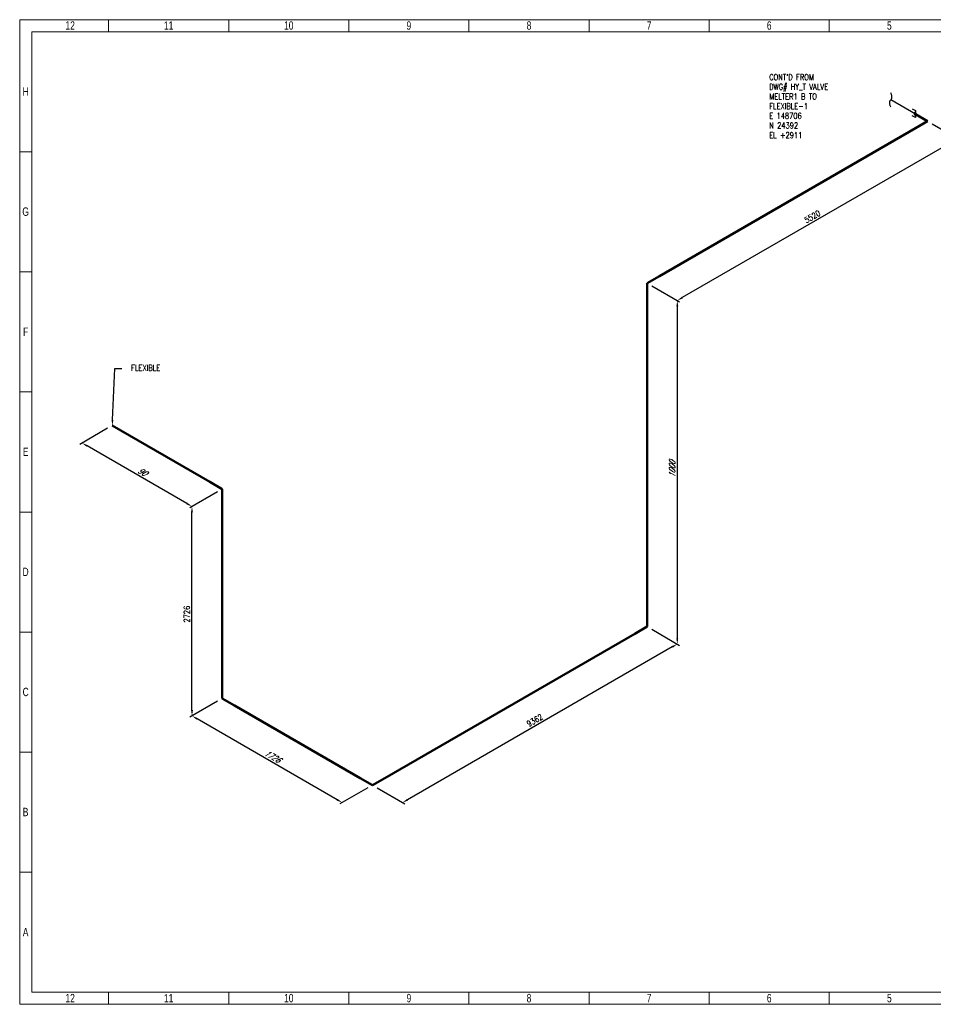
# Model space of a CAD drawing. Header units: millimetres. Extents: x 0 to 965, y 0 to 424.
# Tile 1 of 14: x 0 to 394, y 0 to 424. Entities that reach past the tile are written whole.
import ezdxf
from ezdxf import colors
from ezdxf.entities.mleader import LeaderData, LeaderLine
from ezdxf.math import Vec2, Vec3

# ---------------------------------------------------------------- set-up
doc = ezdxf.new("R2010")
doc.units = ezdxf.units.MM
doc.header["$LTSCALE"] = 0.25
doc.linetypes.add('DASHED2', pattern=[9.525, 6.35, -3.175])
for name, color, linetype in [('Annotation', 7, 'Continuous'), ('Continuation', 7, 'DASHED2'), ('Dimension', 1, 'Continuous')]:
    doc.layers.add(name, color=color, linetype=linetype)
doc.layers.add('Pipe Small Bore', color=30, linetype='Continuous', lineweight=50)
doc.styles.add('AdskIsoAnnotation', font='romans.shx', dxfattribs={"width": 0.8, "height": 1})
doc.styles.add('AdskIsoMetric', font='romans.shx', dxfattribs={"width": 0.8, "height": 2.5})
doc.styles.add('AdskIsoMetric-30', font='romans.shx', dxfattribs={"width": 0.8, "height": 2.5})
doc.styles.add('AdskIsoMetric30', font='romans.shx', dxfattribs={"width": 0.8, "oblique": 30, "height": 2.5})
doc.styles.add('SLDTEXTSTYLE3', font='TXT', dxfattribs={"width": 0.75})
doc.styles.get("Standard").update_dxf_attribs({"font": 'arial.ttf'})
doc.dimstyles.new('AdskIsoMetric', dxfattribs={"dimtxt": 2.5, "dimasz": 2.5, "dimexe": 1, "dimexo": 2, "dimgap": 0.8, "dimtad": 1, "dimdec": 0, "dimrnd": 1, "dimzin": 0, "dimdsep": 46, "dimtxsty": 'AdskIsoMetric', "dimcen": 0, "dimclrt": 7, "dimadec": 0, "dimazin": 0, "dimtfac": 1, "dimtdec": 0, "dimtmove": 1, "dimatfit": 3, "dimfxl": 1, "dimtfill": 1, "dimfrac": 2, "dimtolj": 1, "dimtzin": 0, "dimarcsym": 0})

# ---------------------------------------------------------------- blocks, each defined once
blk = doc.blocks.new('SplitMark-2-IsoRight')
at = {"color": 0, "linetype": 'ByBlock', "lineweight": -2, "extrusion": (-0.707107, -0.408248, 0.57735)}
for p, q in [((-0.707, 0.612), (-0.707, 0.612)), ((0, 0), (-0.707, 0.408))]:
    blk.add_line(p, q, dxfattribs=at)
at = {"linetype": 'ByBlock'}
for centre, start_param, end_param in [((-0.8, 0.564), 3.166366, 4.687616), ((-0.614, 0.253), 0.024424, 1.546372)]:
    blk.add_ellipse(centre, major_axis=(-0.091, 0.157), ratio=0.57735, start_param=start_param, end_param=end_param, dxfattribs=at)
blk = doc.blocks.new('*D16')
at = {"layer": 'Defpoints', "color": 0, "transparency": 16777216}
for p in [(391.13, 380.54), (270.3, 310.78), (283.29, 303.28)]:
    blk.add_point(p, dxfattribs=at)
at = {"layer": 'Dimension', "color": 0, "lineweight": -2, "transparency": 16777216}
for p, q in [((393.13, 379.38), (405.12, 372.46)), ((401.96, 371.79), (285.45, 304.53)), ((272.3, 309.62), (284.29, 302.7))]:
    blk.add_line(p, q, dxfattribs=at)
at = {"layer": 'Dimension', "color": 0, "transparency": 16777216}
for points in [[(401.75, 372.15), (402.17, 371.43), (404.12, 373.04)], [(285.24, 304.89), (285.66, 304.16), (283.29, 303.28)]]:
    blk.add_solid(points, dxfattribs=at)
at = {"layer": 'Dimension', "color": 7, "transparency": 16777216, "insert": (341.47, 339.45), "char_height": 2.5, "attachment_point": 5, "rotation": 30, "style": 'AdskIsoMetric-30', "bg_fill": 3, "box_fill_scale": 1.1, "bg_fill_color": 256, "bg_fill_true_color": 13158600, "bg_fill_transparency": 0}
blk.add_mtext('\\A1;5520', dxfattribs=at)
blk = doc.blocks.new('*D17')
at = {"layer": 'Defpoints', "color": 0, "transparency": 16777216}
for p in [(270.3, 310.78), (270.3, 162.75), (283.29, 155.25)]:
    blk.add_point(p, dxfattribs=at)
at = {"layer": 'Dimension', "color": 0, "lineweight": -2, "transparency": 16777216}
for p, q in [((272.3, 309.62), (284.29, 302.7)), ((283.29, 300.78), (283.29, 157.75)), ((272.3, 161.59), (284.29, 154.67))]:
    blk.add_line(p, q, dxfattribs=at)
at = {"layer": 'Dimension', "color": 0, "transparency": 16777216}
for points in [[(282.87, 300.78), (283.7, 300.78), (283.29, 303.28)], [(282.87, 157.75), (283.7, 157.75), (283.29, 155.25)]]:
    blk.add_solid(points, dxfattribs=at)
at = {"layer": 'Dimension', "color": 7, "transparency": 16777216, "insert": (281.05, 230.55), "char_height": 2.5, "attachment_point": 5, "rotation": 90, "style": 'AdskIsoMetric30', "bg_fill": 3, "box_fill_scale": 1.1, "bg_fill_color": 256, "bg_fill_true_color": 13158600, "bg_fill_transparency": 0}
blk.add_mtext('\\A1;1000', dxfattribs=at)
blk = doc.blocks.new('*D18')
at = {"layer": 'Defpoints', "color": 0, "transparency": 16777216}
for p in [(270.3, 162.75), (151.93, 94.41), (164.92, 86.91)]:
    blk.add_point(p, dxfattribs=at)
at = {"layer": 'Dimension', "color": 0, "lineweight": -2, "transparency": 16777216}
for p, q in [((272.3, 161.59), (284.29, 154.67)), ((281.12, 154), (167.09, 88.16)), ((153.93, 93.25), (165.92, 86.33))]:
    blk.add_line(p, q, dxfattribs=at)
at = {"layer": 'Dimension', "color": 0, "transparency": 16777216}
for points in [[(280.91, 154.36), (281.33, 153.63), (283.29, 155.25)], [(166.88, 88.52), (167.3, 87.8), (164.92, 86.91)]]:
    blk.add_solid(points, dxfattribs=at)
at = {"layer": 'Dimension', "color": 7, "transparency": 16777216, "insert": (221.87, 122.37), "char_height": 2.5, "attachment_point": 5, "rotation": 30, "style": 'AdskIsoMetric-30', "bg_fill": 3, "box_fill_scale": 1.1, "bg_fill_color": 256, "bg_fill_true_color": 13158600, "bg_fill_transparency": 0}
blk.add_mtext('\\A1;9362', dxfattribs=at)
blk = doc.blocks.new('*D19')
at = {"layer": 'Defpoints', "color": 0, "transparency": 16777216}
for p in [(87.21, 131.77), (74.22, 124.27), (151.93, 94.41)]:
    blk.add_point(p, dxfattribs=at)
at = {"layer": 'Dimension', "color": 0, "lineweight": -2, "transparency": 16777216}
for p, q in [((85.21, 130.62), (73.22, 123.7)), ((136.78, 88.16), (76.39, 123.02)), ((149.93, 93.25), (137.94, 86.33))]:
    blk.add_line(p, q, dxfattribs=at)
at = {"layer": 'Dimension', "color": 0, "transparency": 16777216}
for points in [[(76.6, 123.38), (76.18, 122.66), (74.22, 124.27)], [(136.99, 88.52), (136.57, 87.8), (138.94, 86.91)]]:
    blk.add_solid(points, dxfattribs=at)
at = {"layer": 'Dimension', "color": 7, "transparency": 16777216, "insert": (108.82, 106.88), "char_height": 2.5, "attachment_point": 5, "rotation": 330, "style": 'AdskIsoMetric30', "bg_fill": 3, "box_fill_scale": 1.1, "bg_fill_color": 256, "bg_fill_true_color": 13158600, "bg_fill_transparency": 0}
blk.add_mtext('\\A1;1726', dxfattribs=at)
blk = doc.blocks.new('*D20')
at = {"layer": 'Defpoints', "color": 0, "transparency": 16777216}
for p in [(87.21, 222.02), (74.22, 214.52), (87.21, 131.77)]:
    blk.add_point(p, dxfattribs=at)
at = {"layer": 'Dimension', "color": 0, "lineweight": -2, "transparency": 16777216}
for p, q in [((85.21, 220.87), (73.22, 213.95)), ((74.22, 126.77), (74.22, 212.02)), ((85.21, 130.62), (73.22, 123.7))]:
    blk.add_line(p, q, dxfattribs=at)
at = {"layer": 'Dimension', "color": 0, "transparency": 16777216}
for points in [[(73.81, 212.02), (74.64, 212.02), (74.22, 214.52)], [(73.81, 126.77), (74.64, 126.77), (74.22, 124.27)]]:
    blk.add_solid(points, dxfattribs=at)
at = {"layer": 'Dimension', "color": 7, "transparency": 16777216, "insert": (71.98, 168.1), "char_height": 2.5, "attachment_point": 5, "rotation": 90, "style": 'AdskIsoMetric-30', "bg_fill": 3, "box_fill_scale": 1.1, "bg_fill_color": 256, "bg_fill_true_color": 13158600, "bg_fill_transparency": 0}
blk.add_mtext('\\A1;2726', dxfattribs=at)
blk = doc.blocks.new('*D21')
at = {"layer": 'Defpoints', "color": 0, "transparency": 16777216}
for p in [(39.87, 249.36), (26.88, 241.86), (87.21, 222.02)]:
    blk.add_point(p, dxfattribs=at)
at = {"layer": 'Dimension', "color": 0, "lineweight": -2, "transparency": 16777216}
for p, q in [((37.87, 248.2), (25.88, 241.28)), ((72.06, 215.77), (29.04, 240.61)), ((85.21, 220.87), (73.22, 213.95))]:
    blk.add_line(p, q, dxfattribs=at)
at = {"layer": 'Dimension', "color": 0, "transparency": 16777216}
for points in [[(29.25, 240.97), (28.83, 240.25), (26.88, 241.86)], [(72.27, 216.13), (71.85, 215.41), (74.22, 214.52)]]:
    blk.add_solid(points, dxfattribs=at)
at = {"layer": 'Dimension', "color": 7, "transparency": 16777216, "insert": (52.79, 229.48), "char_height": 2.5, "attachment_point": 5, "rotation": 330, "style": 'AdskIsoMetric30', "bg_fill": 3, "box_fill_scale": 1.1, "bg_fill_color": 256, "bg_fill_true_color": 13158600, "bg_fill_transparency": 0}
blk.add_mtext('\\A1;90', dxfattribs=at)
blk = doc.blocks.new('Elbow-1-Iso2DSkew0')
at = {"color": 0, "linetype": 'ByBlock', "lineweight": -2, "extrusion": (-0.707107, -0.408248, 0.57735)}
for p, q in [((0, 0), (-5.3, 3.06)), ((0, 0), (0, 0)), ((0, -6.12), (0, 0))]:
    blk.add_line(p, q, dxfattribs=at)
blk = doc.blocks.new('Elbow-1-Iso2DSkew90')
at = {"color": 0, "linetype": 'ByBlock', "lineweight": -2, "extrusion": (-1.37197e-12, -0.816497, -0.57735)}
for p, q in [((0, 0), (-5.3, 3.06)), ((5.3, 3.06), (0, 0)), ((0, 0), (0, 0))]:
    blk.add_line(p, q, dxfattribs=at)
blk = doc.blocks.new('Elbow-2-Iso2DSkew90')
at = {"color": 0, "linetype": 'ByBlock', "lineweight": -2, "extrusion": (0.707107, 0.408248, -0.57735)}
for p, q in [((0, 0), (0, 6.12)), ((0, 0), (0, 0)), ((5.3, -3.06), (0, 0))]:
    blk.add_line(p, q, dxfattribs=at)
blk = doc.blocks.new('Elbow-1-Iso2DSkew180')
at = {"color": 0, "linetype": 'ByBlock', "lineweight": -2, "extrusion": (-0.707107, 0.408248, -0.57735)}
for p, q in [((0, 6.12), (0, 0)), ((0, 0), (-5.3, -3.06)), ((0, 0), (0, 0))]:
    blk.add_line(p, q, dxfattribs=at)
blk = doc.blocks.new('Elbow-3-Iso2DSkew90')
at = {"color": 0, "linetype": 'ByBlock', "lineweight": -2, "extrusion": (0.707107, -0.408248, 0.57735)}
for p, q in [((5.3, 3.06), (0, 0)), ((0, 0), (0, -6.12)), ((0, 0), (0, 0))]:
    blk.add_line(p, q, dxfattribs=at)
blk = doc.blocks.new('Elbow-4-Iso2DSkew90')
at = {"color": 0, "linetype": 'ByBlock', "lineweight": -2, "extrusion": (3.08693e-10, -0.816497, -0.57735)}
for p, q in [((-5.3, 3.06), (0, 0)), ((0, 0), (-5.3, -3.06)), ((0, 0), (0, 0))]:
    blk.add_line(p, q, dxfattribs=at)
blk = doc.blocks.new('SocketWeld-2-IsoRight')
blk.add_hatch(color=256).paths.add_polyline_path([(0.006, -0.044), (0.006, -0.044), (0.006, -0.044), (0.006, -0.044), (0.006, -0.044), (0.007, -0.044), (0.007, -0.044), (0.007, -0.044), (0.007, -0.044), (0.007, -0.044), (0.008, -0.044), (0.008, -0.044), (0.008, -0.044), (0.008, -0.044), (0.009, -0.044), (0.009, -0.044), (0.009, -0.044), (0.009, -0.044), (0.009, -0.044), (0.01, -0.044), (0.01, -0.044), (0.01, -0.044), (0.01, -0.044), (0.01, -0.045), (0.011, -0.045), (0.011, -0.045), (0.011, -0.045), (0.011, -0.045), (0.012, -0.045), (0.012, -0.045), (0.012, -0.045), (0.012, -0.045), (0.012, -0.045), (0.013, -0.045), (0.013, -0.045), (0.013, -0.045), (0.013, -0.045), (0.013, -0.045), (0.014, -0.045), (0.014, -0.045), (0.014, -0.045), (0.014, -0.045), (0.015, -0.045), (0.015, -0.045), (0.015, -0.045), (0.015, -0.045), (0.015, -0.046), (0.016, -0.046), (0.016, -0.046), (0.016, -0.046), (0.016, -0.046), (0.016, -0.046), (0.016, -0.046), (0.017, -0.045), (0.017, -0.045), (0.017, -0.045), (0.017, -0.045), (0.017, -0.045), (0.018, -0.045), (0.018, -0.045), (0.018, -0.045), (0.018, -0.045), (0.018, -0.045), (0.018, -0.045), (0.019, -0.045), (0.019, -0.045), (0.019, -0.045), (0.019, -0.045), (0.019, -0.045), (0.02, -0.045), (0.02, -0.045), (0.02, -0.045), (0.02, -0.045), (0.02, -0.045), (0.02, -0.044), (0.021, -0.044), (0.021, -0.044), (0.021, -0.044), (0.021, -0.044), (0.021, -0.044), (0.022, -0.044), (0.022, -0.044), (0.022, -0.044), (0.022, -0.044), (0.022, -0.044), (0.022, -0.044), (0.023, -0.044), (0.023, -0.044), (0.023, -0.044), (0.023, -0.044), (0.023, -0.044), (0.024, -0.044), (0.024, -0.044), (0.024, -0.044), (0.024, -0.044), (0.024, -0.043), (0.024, -0.043), (0.025, -0.043), (0.025, -0.043), (0.025, -0.043), (0.025, -0.043), (0.025, -0.043), (0.025, -0.043), (0.025, -0.043), (0.026, -0.043), (0.026, -0.043), (0.026, -0.042), (0.026, -0.042), (0.026, -0.042), (0.026, -0.042), (0.026, -0.042), (0.026, -0.042), (0.027, -0.042), (0.027, -0.042), (0.027, -0.041), (0.027, -0.041), (0.027, -0.041), (0.027, -0.041), (0.027, -0.041), (0.028, -0.041), (0.028, -0.041), (0.028, -0.04), (0.028, -0.04), (0.028, -0.04), (0.028, -0.04), (0.028, -0.04), (0.028, -0.04), (0.029, -0.04), (0.029, -0.04), (0.029, -0.039), (0.029, -0.039), (0.029, -0.039), (0.029, -0.039), (0.029, -0.039), (0.03, -0.039), (0.03, -0.039), (0.03, -0.038), (0.03, -0.038), (0.03, -0.038), (0.03, -0.038), (0.03, -0.038), (0.03, -0.038), (0.031, -0.038), (0.031, -0.038), (0.031, -0.037), (0.031, -0.037), (0.031, -0.037), (0.031, -0.037), (0.031, -0.037), (0.032, -0.037), (0.032, -0.037), (0.032, -0.037), (0.032, -0.036), (0.032, -0.036), (0.032, -0.036), (0.032, -0.036), (0.032, -0.035), (0.032, -0.035), (0.032, -0.035), (0.032, -0.035), (0.032, -0.035), (0.032, -0.034), (0.032, -0.034), (0.032, -0.034), (0.032, -0.034), (0.033, -0.034), (0.033, -0.033), (0.033, -0.033), (0.033, -0.033), (0.033, -0.033), (0.033, -0.033), (0.033, -0.032), (0.033, -0.032), (0.033, -0.032), (0.033, -0.032), (0.033, -0.032), (0.033, -0.031), (0.033, -0.031), (0.033, -0.031), (0.034, -0.031), (0.034, -0.03), (0.034, -0.03), (0.034, -0.03), (0.034, -0.03), (0.034, -0.03), (0.034, -0.029), (0.034, -0.029), (0.034, -0.029), (0.034, -0.029), (0.034, -0.029), (0.034, -0.028), (0.034, -0.028), (0.034, -0.028), (0.035, -0.028), (0.035, -0.028), (0.035, -0.027), (0.035, -0.027), (0.035, -0.027), (0.035, -0.027), (0.035, -0.027), (0.035, -0.027), (0.035, -0.026), (0.035, -0.026), (0.035, -0.026), (0.035, -0.026), (0.035, -0.025), (0.035, -0.025), (0.035, -0.025), (0.035, -0.024), (0.035, -0.024), (0.035, -0.024), (0.035, -0.024), (0.035, -0.023), (0.035, -0.023), (0.035, -0.023), (0.035, -0.023), (0.035, -0.022), (0.035, -0.022), (0.035, -0.022), (0.035, -0.022), (0.035, -0.021), (0.035, -0.021), (0.035, -0.021), (0.035, -0.021), (0.035, -0.02), (0.035, -0.02), (0.035, -0.02), (0.035, -0.02), (0.035, -0.019), (0.035, -0.019), (0.035, -0.019), (0.035, -0.018), (0.035, -0.018), (0.035, -0.018), (0.035, -0.018), (0.035, -0.017), (0.035, -0.017), (0.035, -0.017), (0.035, -0.017), (0.035, -0.016), (0.035, -0.016), (0.035, -0.016), (0.035, -0.016), (0.035, -0.015), (0.035, -0.015), (0.035, -0.015), (0.035, -0.015), (0.035, -0.014), (0.035, -0.014), (0.035, -0.014), (0.035, -0.014), (0.035, -0.013), (0.035, -0.013), (0.035, -0.013), (0.035, -0.013), (0.035, -0.012), (0.035, -0.012), (0.034, -0.012), (0.034, -0.011), (0.034, -0.011), (0.034, -0.011), (0.034, -0.011), (0.034, -0.01), (0.034, -0.01), (0.034, -0.01), (0.034, -0.009), (0.034, -0.009), (0.034, -0.009), (0.034, -0.009), (0.034, -0.008), (0.034, -0.008), (0.033, -0.008), (0.033, -0.007), (0.033, -0.007), (0.033, -0.007), (0.033, -0.007), (0.033, -0.006), (0.033, -0.006), (0.033, -0.006), (0.033, -0.005), (0.033, -0.005), (0.033, -0.005), (0.033, -0.005), (0.033, -0.004), (0.033, -0.004), (0.032, -0.004), (0.032, -0.003), (0.032, -0.003), (0.032, -0.003), (0.032, -0.003), (0.032, -0.002), (0.032, -0.002), (0.032, -0.002), (0.032, -0.001), (0.032, -0.001), (0.032, -0.001), (0.032, -0.001), (0.032, 0), (0.032, 0), (0.032, 0), (0.032, 0), (0.031, 0.001), (0.031, 0.001), (0.031, 0.001), (0.031, 0.001), (0.031, 0.002), (0.031, 0.002), (0.031, 0.002), (0.03, 0.003), (0.03, 0.003), (0.03, 0.003), (0.03, 0.003), (0.03, 0.004), (0.03, 0.004), (0.03, 0.004), (0.03, 0.005), (0.029, 0.005), (0.029, 0.005), (0.029, 0.006), (0.029, 0.006), (0.029, 0.006), (0.029, 0.006), (0.029, 0.007), (0.028, 0.007), (0.028, 0.007), (0.028, 0.008), (0.028, 0.008), (0.028, 0.008), (0.028, 0.008), (0.028, 0.009), (0.028, 0.009), (0.027, 0.009), (0.027, 0.01), (0.027, 0.01), (0.027, 0.01), (0.027, 0.01), (0.027, 0.011), (0.027, 0.011), (0.026, 0.011), (0.026, 0.012), (0.026, 0.012), (0.026, 0.012), (0.026, 0.012), (0.026, 0.013), (0.026, 0.013), (0.026, 0.013), (0.025, 0.014), (0.025, 0.014), (0.025, 0.014), (0.025, 0.014), (0.025, 0.014), (0.025, 0.015), (0.025, 0.015), (0.024, 0.015), (0.024, 0.015), (0.024, 0.016), (0.024, 0.016), (0.024, 0.016), (0.024, 0.017), (0.023, 0.017), (0.023, 0.017), (0.023, 0.017), (0.023, 0.018), (0.023, 0.018), (0.022, 0.018), (0.022, 0.018), (0.022, 0.019), (0.022, 0.019), (0.022, 0.019), (0.022, 0.019), (0.021, 0.02), (0.021, 0.02), (0.021, 0.02), (0.021, 0.02), (0.021, 0.021), (0.02, 0.021), (0.02, 0.021), (0.02, 0.021), (0.02, 0.022), (0.02, 0.022), (0.02, 0.022), (0.019, 0.022), (0.019, 0.023), (0.019, 0.023), (0.019, 0.023), (0.019, 0.023), (0.018, 0.024), (0.018, 0.024), (0.018, 0.024), (0.018, 0.025), (0.018, 0.025), (0.018, 0.025), (0.017, 0.025), (0.017, 0.026), (0.017, 0.026), (0.017, 0.026), (0.017, 0.026), (0.016, 0.027), (0.016, 0.027), (0.016, 0.027), (0.016, 0.027), (0.016, 0.027), (0.016, 0.028), (0.015, 0.028), (0.015, 0.028), (0.015, 0.028), (0.015, 0.028), (0.015, 0.029), (0.014, 0.029), (0.014, 0.029), (0.014, 0.029), (0.014, 0.029), (0.013, 0.03), (0.013, 0.03), (0.013, 0.03), (0.013, 0.03), (0.013, 0.03), (0.012, 0.031), (0.012, 0.031), (0.012, 0.031), (0.012, 0.031), (0.012, 0.031), (0.011, 0.032), (0.011, 0.032), (0.011, 0.032), (0.011, 0.032), (0.01, 0.032), (0.01, 0.033), (0.01, 0.033), (0.01, 0.033), (0.01, 0.033), (0.009, 0.033), (0.009, 0.034), (0.009, 0.034), (0.009, 0.034), (0.009, 0.034), (0.008, 0.034), (0.008, 0.035), (0.008, 0.035), (0.008, 0.035), (0.007, 0.035), (0.007, 0.035), (0.007, 0.036), (0.007, 0.036), (0.007, 0.036), (0.006, 0.036), (0.006, 0.037), (0.006, 0.037), (0.006, 0.037), (0.006, 0.037), (0.006, 0.037), (0.005, 0.037), (0.005, 0.037), (0.005, 0.038), (0.005, 0.038), (0.004, 0.038), (0.004, 0.038), (0.004, 0.038), (0.004, 0.038), (0.003, 0.038), (0.003, 0.038), (0.003, 0.039), (0.003, 0.039), (0.003, 0.039), (0.002, 0.039), (0.002, 0.039), (0.002, 0.039), (0.002, 0.039), (0.001, 0.039), (0.001, 0.04), (0.001, 0.04), (0.001, 0.04), (0.001, 0.04), (0, 0.04), (0, 0.04), (0, 0.04), (0, 0.041), (-0.001, 0.041), (-0.001, 0.041), (-0.001, 0.041), (-0.001, 0.041), (-0.001, 0.041), (-0.002, 0.041), (-0.002, 0.041), (-0.002, 0.042), (-0.002, 0.042), (-0.003, 0.042), (-0.003, 0.042), (-0.003, 0.042), (-0.003, 0.042), (-0.004, 0.042), (-0.004, 0.042), (-0.004, 0.043), (-0.004, 0.043), (-0.004, 0.043), (-0.005, 0.043), (-0.005, 0.043), (-0.005, 0.043), (-0.005, 0.043), (-0.006, 0.044), (-0.006, 0.044), (-0.006, 0.044), (-0.006, 0.044), (-0.006, 0.044), (-0.006, 0.044), (-0.007, 0.044), (-0.007, 0.044), (-0.007, 0.044), (-0.007, 0.044), (-0.007, 0.044), (-0.008, 0.044), (-0.008, 0.044), (-0.008, 0.044), (-0.008, 0.044), (-0.009, 0.044), (-0.009, 0.044), (-0.009, 0.044), (-0.009, 0.044), (-0.009, 0.044), (-0.01, 0.044), (-0.01, 0.044), (-0.01, 0.044), (-0.01, 0.044), (-0.01, 0.045), (-0.011, 0.045), (-0.011, 0.045), (-0.011, 0.045), (-0.011, 0.045), (-0.012, 0.045), (-0.012, 0.045), (-0.012, 0.045), (-0.012, 0.045), (-0.012, 0.045), (-0.013, 0.045), (-0.013, 0.045), (-0.013, 0.045), (-0.013, 0.045), (-0.013, 0.045), (-0.014, 0.045), (-0.014, 0.045), (-0.014, 0.045), (-0.014, 0.045), (-0.015, 0.045), (-0.015, 0.045), (-0.015, 0.045), (-0.015, 0.045), (-0.015, 0.046), (-0.016, 0.046), (-0.016, 0.046), (-0.016, 0.046), (-0.016, 0.046), (-0.016, 0.046), (-0.016, 0.046), (-0.017, 0.045), (-0.017, 0.045), (-0.017, 0.045), (-0.017, 0.045), (-0.017, 0.045), (-0.018, 0.045), (-0.018, 0.045), (-0.018, 0.045), (-0.018, 0.045), (-0.018, 0.045), (-0.018, 0.045), (-0.019, 0.045), (-0.019, 0.045), (-0.019, 0.045), (-0.019, 0.045), (-0.019, 0.045), (-0.02, 0.045), (-0.02, 0.045), (-0.02, 0.045), (-0.02, 0.045), (-0.02, 0.045), (-0.02, 0.044), (-0.021, 0.044), (-0.021, 0.044), (-0.021, 0.044), (-0.021, 0.044), (-0.021, 0.044), (-0.022, 0.044), (-0.022, 0.044), (-0.022, 0.044), (-0.022, 0.044), (-0.022, 0.044), (-0.022, 0.044), (-0.023, 0.044), (-0.023, 0.044), (-0.023, 0.044), (-0.023, 0.044), (-0.023, 0.044), (-0.024, 0.044), (-0.024, 0.044), (-0.024, 0.044), (-0.024, 0.044), (-0.024, 0.043), (-0.024, 0.043), (-0.025, 0.043), (-0.025, 0.043), (-0.025, 0.043), (-0.025, 0.043), (-0.025, 0.043), (-0.025, 0.043), (-0.025, 0.043), (-0.026, 0.043), (-0.026, 0.043), (-0.026, 0.042), (-0.026, 0.042), (-0.026, 0.042), (-0.026, 0.042), (-0.026, 0.042), (-0.026, 0.042), (-0.027, 0.042), (-0.027, 0.042), (-0.027, 0.041), (-0.027, 0.041), (-0.027, 0.041), (-0.027, 0.041), (-0.027, 0.041), (-0.028, 0.041), (-0.028, 0.041), (-0.028, 0.04), (-0.028, 0.04), (-0.028, 0.04), (-0.028, 0.04), (-0.028, 0.04), (-0.028, 0.04), (-0.029, 0.04), (-0.029, 0.04), (-0.029, 0.039), (-0.029, 0.039), (-0.029, 0.039), (-0.029, 0.039), (-0.029, 0.039), (-0.03, 0.039), (-0.03, 0.039), (-0.03, 0.038), (-0.03, 0.038), (-0.03, 0.038), (-0.03, 0.038), (-0.03, 0.038), (-0.03, 0.038), (-0.031, 0.038), (-0.031, 0.038), (-0.031, 0.037), (-0.031, 0.037), (-0.031, 0.037), (-0.031, 0.037), (-0.031, 0.037), (-0.032, 0.037), (-0.032, 0.037), (-0.032, 0.037), (-0.032, 0.036), (-0.032, 0.036), (-0.032, 0.036), (-0.032, 0.036), (-0.032, 0.035), (-0.032, 0.035), (-0.032, 0.035), (-0.032, 0.035), (-0.032, 0.035), (-0.032, 0.034), (-0.032, 0.034), (-0.032, 0.034), (-0.032, 0.034), (-0.033, 0.034), (-0.033, 0.033), (-0.033, 0.033), (-0.033, 0.033), (-0.033, 0.033), (-0.033, 0.033), (-0.033, 0.032), (-0.033, 0.032), (-0.033, 0.032), (-0.033, 0.032), (-0.033, 0.032), (-0.033, 0.031), (-0.033, 0.031), (-0.033, 0.031), (-0.034, 0.031), (-0.034, 0.03), (-0.034, 0.03), (-0.034, 0.03), (-0.034, 0.03), (-0.034, 0.03), (-0.034, 0.029), (-0.034, 0.029), (-0.034, 0.029), (-0.034, 0.029), (-0.034, 0.029), (-0.034, 0.028), (-0.034, 0.028), (-0.034, 0.028), (-0.035, 0.028), (-0.035, 0.028), (-0.035, 0.027), (-0.035, 0.027), (-0.035, 0.027), (-0.035, 0.027), (-0.035, 0.027), (-0.035, 0.027), (-0.035, 0.026), (-0.035, 0.026), (-0.035, 0.026), (-0.035, 0.026), (-0.035, 0.025), (-0.035, 0.025), (-0.035, 0.025), (-0.035, 0.024), (-0.035, 0.024), (-0.035, 0.024), (-0.035, 0.024), (-0.035, 0.023), (-0.035, 0.023), (-0.035, 0.023), (-0.035, 0.023), (-0.035, 0.022), (-0.035, 0.022), (-0.035, 0.022), (-0.035, 0.022), (-0.035, 0.021), (-0.035, 0.021), (-0.035, 0.021), (-0.035, 0.021), (-0.035, 0.02), (-0.035, 0.02), (-0.035, 0.02), (-0.035, 0.02), (-0.035, 0.019), (-0.035, 0.019), (-0.035, 0.019), (-0.035, 0.018), (-0.035, 0.018), (-0.035, 0.018), (-0.035, 0.018), (-0.035, 0.017), (-0.035, 0.017), (-0.035, 0.017), (-0.035, 0.017), (-0.035, 0.016), (-0.035, 0.016), (-0.035, 0.016), (-0.035, 0.016), (-0.035, 0.015), (-0.035, 0.015), (-0.035, 0.015), (-0.035, 0.015), (-0.035, 0.014), (-0.035, 0.014), (-0.035, 0.014), (-0.035, 0.014), (-0.035, 0.013), (-0.035, 0.013), (-0.035, 0.013), (-0.035, 0.013), (-0.035, 0.012), (-0.035, 0.012), (-0.034, 0.012), (-0.034, 0.011), (-0.034, 0.011), (-0.034, 0.011), (-0.034, 0.011), (-0.034, 0.01), (-0.034, 0.01), (-0.034, 0.01), (-0.034, 0.009), (-0.034, 0.009), (-0.034, 0.009), (-0.034, 0.009), (-0.034, 0.008), (-0.034, 0.008), (-0.033, 0.008), (-0.033, 0.007), (-0.033, 0.007), (-0.033, 0.007), (-0.033, 0.007), (-0.033, 0.006), (-0.033, 0.006), (-0.033, 0.006), (-0.033, 0.005), (-0.033, 0.005), (-0.033, 0.005), (-0.033, 0.005), (-0.033, 0.004), (-0.033, 0.004), (-0.032, 0.004), (-0.032, 0.003), (-0.032, 0.003), (-0.032, 0.003), (-0.032, 0.003), (-0.032, 0.002), (-0.032, 0.002), (-0.032, 0.002), (-0.032, 0.001), (-0.032, 0.001), (-0.032, 0.001), (-0.032, 0.001), (-0.032, 0), (-0.032, 0), (-0.032, 0), (-0.032, 0), (-0.031, -0.001), (-0.031, -0.001), (-0.031, -0.001), (-0.031, -0.001), (-0.031, -0.002), (-0.031, -0.002), (-0.031, -0.002), (-0.03, -0.003), (-0.03, -0.003), (-0.03, -0.003), (-0.03, -0.004), (-0.03, -0.004), (-0.03, -0.004), (-0.03, -0.004), (-0.03, -0.005), (-0.029, -0.005), (-0.029, -0.005), (-0.029, -0.006), (-0.029, -0.006), (-0.029, -0.006), (-0.029, -0.006), (-0.029, -0.007), (-0.028, -0.007), (-0.028, -0.007), (-0.028, -0.008), (-0.028, -0.008), (-0.028, -0.008), (-0.028, -0.008), (-0.028, -0.009), (-0.028, -0.009), (-0.027, -0.009), (-0.027, -0.01), (-0.027, -0.01), (-0.027, -0.01), (-0.027, -0.01), (-0.027, -0.011), (-0.027, -0.011), (-0.026, -0.011), (-0.026, -0.012), (-0.026, -0.012), (-0.026, -0.012), (-0.026, -0.012), (-0.026, -0.013), (-0.026, -0.013), (-0.026, -0.013), (-0.025, -0.014), (-0.025, -0.014), (-0.025, -0.014), (-0.025, -0.014), (-0.025, -0.014), (-0.025, -0.015), (-0.025, -0.015), (-0.024, -0.015), (-0.024, -0.015), (-0.024, -0.016), (-0.024, -0.016), (-0.024, -0.016), (-0.024, -0.017), (-0.023, -0.017), (-0.023, -0.017), (-0.023, -0.017), (-0.023, -0.018), (-0.023, -0.018), (-0.022, -0.018), (-0.022, -0.018), (-0.022, -0.019), (-0.022, -0.019), (-0.022, -0.019), (-0.022, -0.019), (-0.021, -0.02), (-0.021, -0.02), (-0.021, -0.02), (-0.021, -0.02), (-0.021, -0.021), (-0.02, -0.021), (-0.02, -0.021), (-0.02, -0.021), (-0.02, -0.022), (-0.02, -0.022), (-0.02, -0.022), (-0.019, -0.022), (-0.019, -0.023), (-0.019, -0.023), (-0.019, -0.023), (-0.019, -0.023), (-0.018, -0.024), (-0.018, -0.024), (-0.018, -0.024), (-0.018, -0.025), (-0.018, -0.025), (-0.018, -0.025), (-0.017, -0.025), (-0.017, -0.026), (-0.017, -0.026), (-0.017, -0.026), (-0.017, -0.026), (-0.016, -0.027), (-0.016, -0.027), (-0.016, -0.027), (-0.016, -0.027), (-0.016, -0.027), (-0.016, -0.028), (-0.015, -0.028), (-0.015, -0.028), (-0.015, -0.028), (-0.015, -0.028), (-0.015, -0.029), (-0.014, -0.029), (-0.014, -0.029), (-0.014, -0.029), (-0.014, -0.029), (-0.013, -0.03), (-0.013, -0.03), (-0.013, -0.03), (-0.013, -0.03), (-0.013, -0.03), (-0.012, -0.031), (-0.012, -0.031), (-0.012, -0.031), (-0.012, -0.031), (-0.012, -0.031), (-0.011, -0.032), (-0.011, -0.032), (-0.011, -0.032), (-0.011, -0.032), (-0.01, -0.032), (-0.01, -0.033), (-0.01, -0.033), (-0.01, -0.033), (-0.01, -0.033), (-0.009, -0.033), (-0.009, -0.034), (-0.009, -0.034), (-0.009, -0.034), (-0.009, -0.034), (-0.008, -0.034), (-0.008, -0.035), (-0.008, -0.035), (-0.008, -0.035), (-0.007, -0.035), (-0.007, -0.035), (-0.007, -0.036), (-0.007, -0.036), (-0.007, -0.036), (-0.006, -0.036), (-0.006, -0.037), (-0.006, -0.037), (-0.006, -0.037), (-0.006, -0.037), (-0.006, -0.037), (-0.005, -0.037), (-0.005, -0.037), (-0.005, -0.038), (-0.005, -0.038), (-0.004, -0.038), (-0.004, -0.038), (-0.004, -0.038), (-0.004, -0.038), (-0.004, -0.038), (-0.003, -0.038), (-0.003, -0.039), (-0.003, -0.039), (-0.003, -0.039), (-0.002, -0.039), (-0.002, -0.039), (-0.002, -0.039), (-0.002, -0.039), (-0.001, -0.039), (-0.001, -0.04), (-0.001, -0.04), (-0.001, -0.04), (-0.001, -0.04), (0, -0.04), (0, -0.04), (0, -0.04), (0, -0.041), (0.001, -0.041), (0.001, -0.041), (0.001, -0.041), (0.001, -0.041), (0.001, -0.041), (0.002, -0.041), (0.002, -0.041), (0.002, -0.042), (0.002, -0.042), (0.003, -0.042), (0.003, -0.042), (0.003, -0.042), (0.003, -0.042), (0.003, -0.042), (0.004, -0.042), (0.004, -0.043), (0.004, -0.043), (0.004, -0.043), (0.005, -0.043), (0.005, -0.043), (0.005, -0.043), (0.005, -0.043)], flags=0)
at = {"color": 0, "linetype": 'ByBlock', "lineweight": -2, "extrusion": (-0.707107, -0.408248, 0.57735)}
for p, q in [((-0.088, 0.153), (0, 0.102)), ((-0.032, 0.037), (-0.035, 0.027)), ((-0.035, 0.027), (-0.035, 0.014)), ((-0.035, 0.014), (-0.032, 0)), ((-0.025, 0.043), (-0.032, 0.037)), ((-0.016, 0.046), (-0.025, 0.043)), ((-0.006, 0.044), (-0.016, 0.046)), ((0.006, 0.037), (-0.006, 0.044)), ((0, 0.102), (0, -0.102)), ((0.016, 0.027), (0.006, 0.037)), ((0.025, 0.014), (0.016, 0.027)), ((0.032, 0), (0.025, 0.014)), ((0.035, -0.014), (0.032, 0)), ((0, -0.102), (-0.088, -0.051)), ((-0.032, 0), (-0.025, -0.014)), ((-0.025, -0.014), (-0.016, -0.027)), ((-0.016, -0.027), (-0.006, -0.037)), ((-0.006, -0.037), (0.006, -0.044)), ((0.006, -0.044), (0.016, -0.046)), ((0.016, -0.046), (0.025, -0.043)), ((0.025, -0.043), (0.032, -0.037)), ((0.032, -0.037), (0.035, -0.027)), ((0.035, -0.027), (0.035, -0.014))]:
    blk.add_line(p, q, dxfattribs=at)
blk = doc.blocks.new('cajetin')
at = {"color": 7, "linetype": 'Continuous', "lineweight": 18}
for p, q in [((0, 0), (0, 615)), ((0, 615), (861, 615)), ((55.5, 607.5), (55.5, 615)), ((130.5, 607.5), (130.5, 615)), ((205.5, 607.5), (205.5, 615)), ((280.5, 607.5), (280.5, 615)), ((355.5, 607.5), (355.5, 615)), ((430.5, 607.5), (430.5, 615)), ((505.5, 607.5), (505.5, 615)), ((7.5, 7.5), (7.5, 607.5)), ((7.5, 607.5), (853.5, 607.5)), ((430.5, 607.5), (430.5, 607.5)), ((7.5, 532.5), (0, 532.5)), ((7.5, 457.5), (0, 457.5)), ((7.5, 382.5), (0, 382.5)), ((7.5, 307.5), (0, 307.5)), ((7.5, 307.5), (7.5, 307.5)), ((7.5, 232.5), (0, 232.5)), ((7.5, 157.5), (0, 157.5)), ((7.5, 82.5), (0, 82.5)), ((853.5, 7.5), (7.5, 7.5)), ((55.5, 7.5), (55.5, 0)), ((130.5, 7.5), (130.5, 0)), ((205.5, 7.5), (205.5, 0)), ((280.5, 7.5), (280.5, 0)), ((355.5, 7.5), (355.5, 0)), ((430.5, 7.5), (430.5, 7.5)), ((430.5, 7.5), (430.5, 0)), ((505.5, 7.5), (505.5, 0)), ((861, 0), (0, 0))]:
    blk.add_line(p, q, dxfattribs=at)
at = {"color": 7, "linetype": 'Continuous', "lineweight": 0, "char_height": 5.25, "attachment_point": 2, "style": 'SLDTEXTSTYLE3'}
for s, insert in [('12', (31.51, 613.99)), ('11', (93.01, 613.99)), ('10', (168.01, 613.99)), ('9', (243.01, 613.99)), ('8', (318.01, 613.99)), ('7', (393.01, 613.99)), ('6', (468.01, 613.99)), ('5', (543.01, 613.99)), ('H', (3.75, 572.74)), ('G', (3.68, 497.74)), ('F', (3.71, 422.74)), ('E', (3.74, 347.74)), ('D', (3.68, 272.74)), ('C', (3.73, 197.74)), ('B', (3.69, 122.74)), ('A', (3.7, 47.74)), ('12', (31.51, 6.49)), ('11', (93.01, 6.49)), ('10', (168.01, 6.49)), ('9', (243.01, 6.49)), ('8', (318.01, 6.49)), ('7', (393.01, 6.49)), ('6', (468.01, 6.49)), ('5', (543.01, 6.49))]:
    blk.add_mtext(s, dxfattribs=dict(at, insert=insert))

msp = doc.modelspace()

# ---------------------------------------------------------------- block references
at = {"layer": 'Continuation', "xscale": 15, "yscale": 15, "zscale": 15, "rotation": 5.391376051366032e-09}
msp.add_blockref('SplitMark-2-IsoRight', (385.828, 383.601), dxfattribs=at)

# ---------------------------------------------------------------- dimensions: what is measured, and where the dimension line sits
at = {"layer": 'Dimension'}
dim = msp.add_linear_dim(base=(283.288, 303.276), p1=(391.132, 380.539), p2=(270.298, 310.776), angle=210, text='5520', dimstyle='AdskIsoMetric', override={"dimtad": 0, "dimlfac": 39.565522, "dimtxsty": 'AdskIsoMetric-30', "dimse1": 0, "dimse2": 0, "dimsd1": 0, "dimsd2": 0, "dimtmove": 1}, dxfattribs=at)
dim.commit()
dim.dimension.update_dxf_attribs({"geometry": '*D16', "text_midpoint": (341.465, 339.45), "dimtype": 160})

# ---------------------------------------------------------------- leaders
at = {"layer": 'Annotation'}
ml = msp.add_multileader_mtext('Standard', dxfattribs=at)
ml.set_content('')
ml.set_leader_properties()
ml.build(insert=Vec2(0, 0))
ml.multileader.update_dxf_attribs({"dogleg_length": 3.062, "arrow_head_size": 2.5})
ctx = ml.context
ctx.base_point, ctx.arrow_head_size = Vec3(37.938, 274), 2.5
notes = []
notes.append((ctx, [(0, (1, 1, 0), (41, 274), (1, 0), 3.062, [(0, [(39.868, 249.358)], 0, [])])]))
ctx.mtext, ml.multileader.dxf.content_type = None, 0
for ctx, leaders in notes:
    for number, flags, end, landing, length, lines in leaders:
        leader = LeaderData()
        leader.index, (leader.has_last_leader_line, leader.has_dogleg_vector, leader.attachment_direction) = number, flags
        leader.last_leader_point, leader.dogleg_vector, leader.dogleg_length = Vec3(end), Vec3(landing), length
        for number, points, colour, breaks in lines:
            line = LeaderLine()
            line.index, line.vertices, line.color, line.breaks = number, Vec3.list(points), colors.encode_raw_color(colour), breaks
            leader.lines.append(line)
        ctx.leaders.append(leader)

# ---------------------------------------------------------------- next in the draw order: linework, layer by layer
at = {"layer": 'Pipe Small Bore'}
msp.add_lwpolyline([(385.828, 377.477), (275.601, 313.837)], dxfattribs=at)

# ---------------------------------------------------------------- next in the draw order: block references
at = {"layer": 'Continuation', "xscale": 15, "yscale": 15, "zscale": 15, "rotation": 5.391376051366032e-09}
msp.add_blockref('SocketWeld-2-IsoRight', (385.828, 383.601), dxfattribs=at)
at = {"layer": 'Pipe Small Bore'}
msp.add_blockref('Elbow-4-Iso2DSkew90', (391.132, 380.539), dxfattribs=at)

# ---------------------------------------------------------------- next in the draw order: dimensions: what is measured, and where the dimension line sits
at = {"layer": 'Dimension'}
dim = msp.add_linear_dim(base=(283.288, 155.245), p1=(270.298, 310.776), p2=(270.298, 162.745), angle=270, text='1000', dimstyle='AdskIsoMetric', override={"dimtad": 0, "dimlfac": 6.755374, "dimtxsty": 'AdskIsoMetric30', "dimse1": 0, "dimse2": 0, "dimsd1": 0, "dimsd2": 0, "dimtmove": 1}, dxfattribs=at)
dim.commit()
dim.dimension.update_dxf_attribs({"geometry": '*D17', "text_midpoint": (281.048, 230.554), "dimtype": 160})

# ---------------------------------------------------------------- next in the draw order: linework, layer by layer
at = {"layer": 'Pipe Small Bore'}
msp.add_lwpolyline([(270.298, 304.652), (270.298, 168.869)], dxfattribs=at)

# ---------------------------------------------------------------- next in the draw order: block references
msp.add_blockref('Elbow-3-Iso2DSkew90', (270.298, 310.776), dxfattribs=at)

# ---------------------------------------------------------------- next in the draw order: dimensions: what is measured, and where the dimension line sits
at = {"layer": 'Dimension'}
dim = msp.add_linear_dim(base=(164.923, 86.907), p1=(270.298, 162.745), p2=(151.933, 94.407), angle=210, text='9362', dimstyle='AdskIsoMetric', override={"dimtad": 0, "dimlfac": 68.494657, "dimtxsty": 'AdskIsoMetric-30', "dimse1": 0, "dimse2": 0, "dimsd1": 0, "dimsd2": 0, "dimtmove": 1}, dxfattribs=at)
dim.commit()
dim.dimension.update_dxf_attribs({"geometry": '*D18', "text_midpoint": (221.866, 122.369), "dimtype": 160})

# ---------------------------------------------------------------- next in the draw order: linework, layer by layer
at = {"layer": 'Pipe Small Bore'}
msp.add_lwpolyline([(264.994, 159.683), (157.236, 97.469)], dxfattribs=at)

# ---------------------------------------------------------------- next in the draw order: block references
msp.add_blockref('Elbow-1-Iso2DSkew180', (270.298, 162.745), dxfattribs=at)

# ---------------------------------------------------------------- next in the draw order: dimensions: what is measured, and where the dimension line sits
at = {"layer": 'Dimension'}
dim = msp.add_linear_dim(base=(74.224, 124.273), p1=(151.933, 94.407), p2=(87.214, 131.773), angle=150, text='1726', dimstyle='AdskIsoMetric', override={"dimtad": 0, "dimlfac": 23.097302, "dimtxsty": 'AdskIsoMetric30', "dimse1": 0, "dimse2": 0, "dimsd1": 0, "dimsd2": 0, "dimtmove": 1}, dxfattribs=at)
dim.commit()
dim.dimension.update_dxf_attribs({"geometry": '*D19', "text_midpoint": (108.823, 106.883), "dimtype": 160})

# ---------------------------------------------------------------- next in the draw order: linework, layer by layer
at = {"layer": 'Pipe Small Bore'}
msp.add_lwpolyline([(146.629, 97.469), (92.518, 128.711)], dxfattribs=at)

# ---------------------------------------------------------------- next in the draw order: block references
msp.add_blockref('Elbow-1-Iso2DSkew90', (151.933, 94.407), dxfattribs=at)

# ---------------------------------------------------------------- next in the draw order: dimensions: what is measured, and where the dimension line sits
at = {"layer": 'Dimension'}
dim = msp.add_linear_dim(base=(74.224, 214.523), p1=(87.214, 131.773), p2=(87.214, 222.023), angle=90, text='2726', dimstyle='AdskIsoMetric', override={"dimtad": 0, "dimlfac": 30.210388, "dimtxsty": 'AdskIsoMetric-30', "dimse1": 0, "dimse2": 0, "dimsd1": 0, "dimsd2": 0, "dimtmove": 1}, dxfattribs=at)
dim.commit()
dim.dimension.update_dxf_attribs({"geometry": '*D20', "text_midpoint": (71.984, 168.105), "dimtype": 160})

# ---------------------------------------------------------------- next in the draw order: block references
at = {"layer": 'Pipe Small Bore'}
msp.add_blockref('Elbow-2-Iso2DSkew90', (87.214, 131.773), dxfattribs=at)

# ---------------------------------------------------------------- next in the draw order: dimensions: what is measured, and where the dimension line sits
at = {"layer": 'Dimension'}
dim = msp.add_linear_dim(base=(26.878, 241.858), p1=(87.214, 222.023), p2=(39.868, 249.358), angle=150, text='90', dimstyle='AdskIsoMetric', override={"dimtad": 0, "dimlfac": 1.642889, "dimtxsty": 'AdskIsoMetric30', "dimse1": 0, "dimse2": 0, "dimsd1": 0, "dimsd2": 0, "dimtmove": 1}, dxfattribs=at)
dim.commit()
dim.dimension.update_dxf_attribs({"geometry": '*D21', "text_midpoint": (52.791, 229.484), "dimtype": 160})

# ---------------------------------------------------------------- next in the draw order: linework, layer by layer
at = {"layer": 'Pipe Small Bore'}
for points in [[(81.911, 225.085), (39.868, 249.358)], [(87.214, 137.896), (87.214, 215.899)]]:
    msp.add_lwpolyline(points, dxfattribs=at)

# ---------------------------------------------------------------- next in the draw order: block references
at = {"xscale": 0.689895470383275, "yscale": 0.689895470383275, "zscale": 0.689895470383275}
msp.add_blockref('cajetin', (0, 0), dxfattribs=at)
at = {"layer": 'Pipe Small Bore'}
msp.add_blockref('Elbow-1-Iso2DSkew0', (87.214, 222.023), dxfattribs=at)

# ---------------------------------------------------------------- next in the draw order: texts
at = {"layer": 'Annotation', "insert": (322.859, 373.279), "char_height": 2.5, "width": 29.3, "attachment_point": 7, "style": 'AdskIsoAnnotation', "bg_fill": 3, "box_fill_scale": 1, "bg_fill_color": 256, "bg_fill_true_color": 13158600, "bg_fill_transparency": 0}
msp.add_mtext("{\\Q0;CONT'D FROM^M^JDWG# HY_T VALVE MELTER1 B TO FLEXIBLE-1^M^JE 148706^M^JN 24392^M^JEL +2911}", dxfattribs=at)
at = {"layer": 'Annotation', "insert": (48, 273), "char_height": 2.5, "attachment_point": 7, "style": 'AdskIsoAnnotation', "bg_fill": 3, "box_fill_scale": 1, "bg_fill_color": 256, "bg_fill_true_color": 13158600, "bg_fill_transparency": 0}
msp.add_mtext('FLEXIBLE', dxfattribs=at)

doc.saveas('drawing.dxf')
